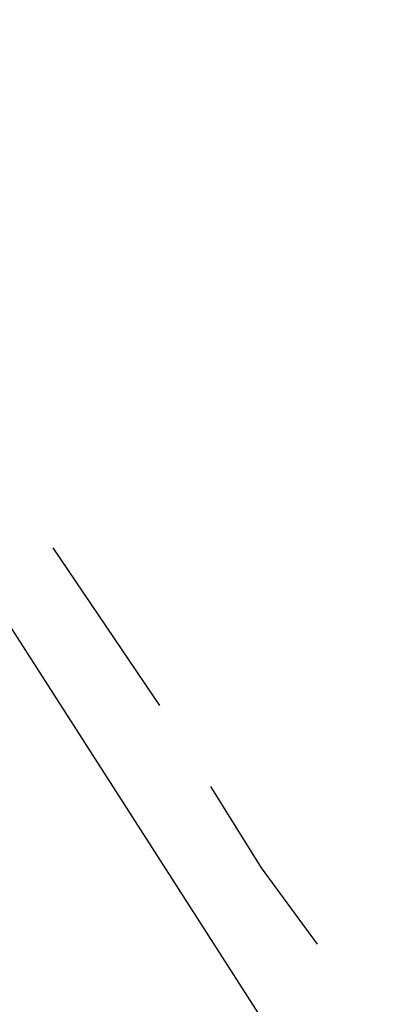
# Model space of a CAD drawing. Header units: feet. Extents: x -79 to 198, y -22 to 181.
# Tile 44 of 256: x 24.833 to 25.787, y 26.18 to 28.764. Entities that reach past the tile are written whole.
import ezdxf

# ---------------------------------------------------------------- set-up
doc = ezdxf.new("R2010")
doc.units = ezdxf.units.FT
doc.layers.add('A-LINEA', color=7, linetype='CONTINUOUS')

msp = doc.modelspace()

# ---------------------------------------------------------------- linework, layer by layer
at = {"layer": 'A-LINEA'}
for p, q in [((23.7867, 28.7644), (25.7867, 25.6444)), ((23.7867, 28.7644), (25.7867, 25.6444)), ((24.92, 27.3778), (25.2, 26.9644)), ((24.92, 27.3778), (25.2, 26.9644))]:
    msp.add_line(p, q, dxfattribs=at)
msp.add_lwpolyline([(25.3333, 26.7511), (25.4667, 26.5378), (25.6133, 26.3378)], dxfattribs=at)
msp.add_lwpolyline([(25.3333, 26.7511), (25.4667, 26.5378), (25.6133, 26.3378)], dxfattribs=at)

doc.saveas('drawing.dxf')
